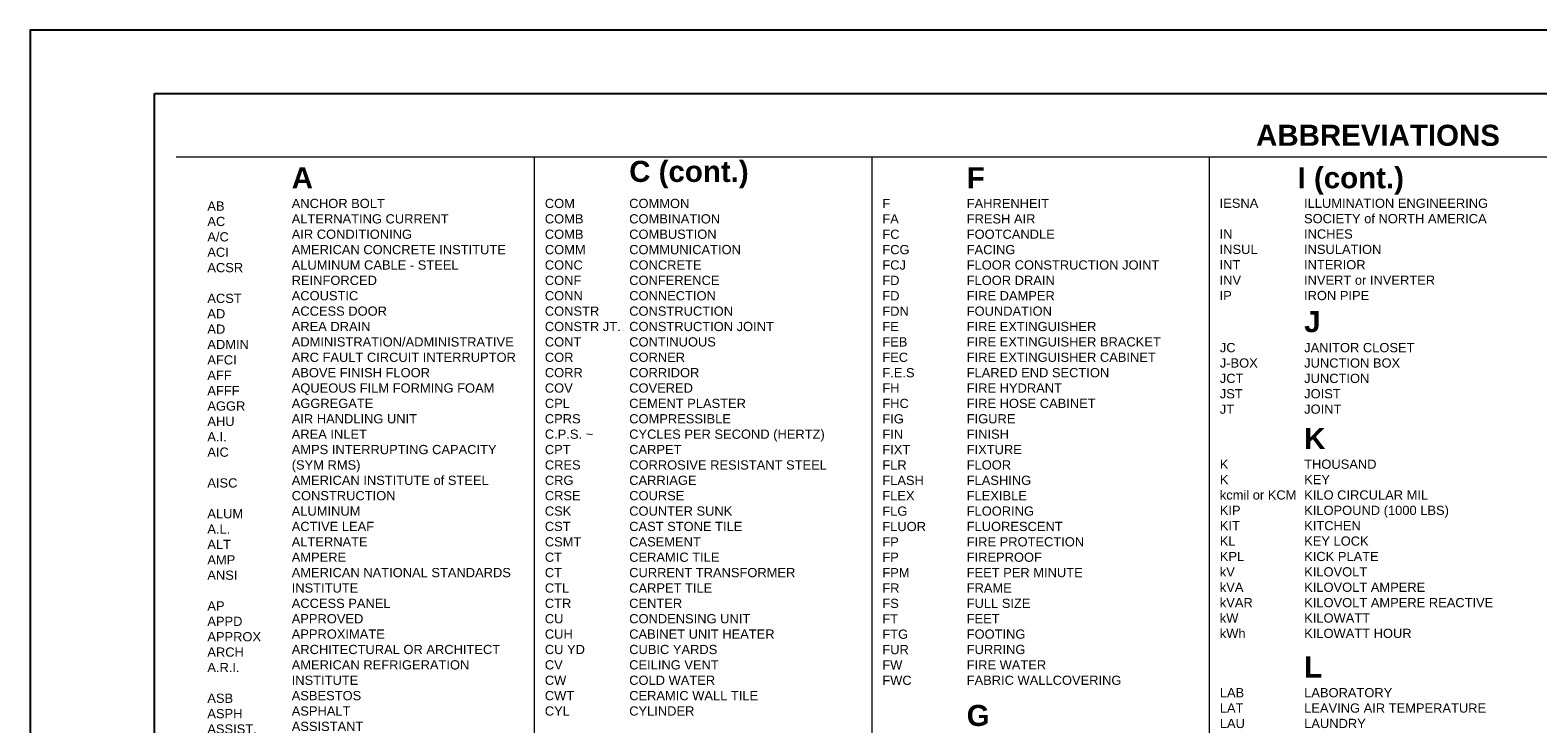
# Paper-space layout 'Layout1' of a CAD drawing. Extents: x 0 to 33.1, y 0 to 22.
# Tile 2 of 3: x 0 to 17.9, y 13.8 to 22. Entities that reach past the tile are written whole.
import ezdxf

# ---------------------------------------------------------------- set-up
doc = ezdxf.new("R2010")
doc.units = 0
doc.header["$MEASUREMENT"] = 0
doc.layers.add('cenwoG302 - G-ANNO-TEXT', color=53, linetype='Continuous', lineweight=25)
doc.layers.add('G-ANNO-TTBL', color=7, linetype='Continuous', lineweight=18)
doc.styles.add('Text', font='ARIAL.TTF')
doc.styles.add('Title', font='ARIALBD.TTF', dxfattribs={"height": 0.25})

psp = doc.layouts.get("Layout1")

# ---------------------------------------------------------------- linework, layer by layer
at = {"layer": 'Defpoints'}
for points in [[(0, 0), (33.1, 0), (33.1, 22), (0, 22)], [(1.475, 21.25), (30.475, 21.25), (30.475, 0.75), (1.475, 0.75)]]:
    psp.add_lwpolyline(points, close=True, dxfattribs=at)
at = {"layer": 'G-ANNO-TTBL'}
for p, q in [((1.732, 20.5), (30.232, 20.5)), ((5.975, 20.5), (5.975, 0.986)), ((9.975, 20.5), (9.975, 0.986)), ((13.975, 20.5), (13.975, 0.986))]:
    psp.add_line(p, q, dxfattribs=at)

# ---------------------------------------------------------------- texts
at = {"layer": 'cenwoG302 - G-ANNO-TEXT', "attachment_point": 1, "style": 'Text'}
for s, insert, char_height, width in [('AB\\P\\ptz;AC\\P\\ptz;A/C\\P\\ptz;ACI\\P\\ptz;ACSR\\P\\P\\ptz;ACST\\P\\ptz;AD\\P\\ptz;AD\\P\\ptz;ADMIN\\P\\ptz;AFCI\\P\\ptz;AFF\\P\\ptz;AFFF\\P\\ptz;AGGR\\P\\ptz;AHU\\P\\ptz;A.I.\\P\\ptz;AIC\\P\\P\\ptz;AISC\\P\\P\\ptz;ALUM\\P\\ptz;A.L.\\P\\ptz;ALT\\P\\ptz;AMP\\P\\ptz;ANSI\\P\\P\\ptz;AP\\P\\ptz;APPD\\P\\ptz;APPROX\\P\\ptz;ARCH\\P\\ptz;A.R.I.\\P\\P\\ptz;ASB\\P\\ptz;ASPH\\P\\ptz;ASSIST.\\P\\ptz;ATC\\P\\ptz;AUTO\\P\\ptz;AVG\\P\\ptz;AWG\\P\\ptz;AWT', (2.1, 19.969), 0.10938, 1), ('ANCHOR BOLT\\P\\ptz;ALTERNATING CURRENT\\P\\ptz;AIR CONDITIONING\\P\\ptz;AMERICAN CONCRETE INSTITUTE\\P\\ptz;ALUMINUM CABLE - STEEL REINFORCED\\P\\ptz;ACOUSTIC\\P\\ptz;ACCESS DOOR\\P\\ptz;AREA DRAIN\\P\\ptz;ADMINISTRATION/ADMINISTRATIVE\\P\\ptz;ARC FAULT CIRCUIT INTERRUPTOR\\P\\ptz;ABOVE FINISH FLOOR\\P\\ptz;AQUEOUS FILM FORMING FOAM\\P\\ptz;AGGREGATE\\P\\ptz;AIR HANDLING UNIT\\P\\ptz;AREA INLET\\P\\ptz;AMPS INTERRUPTING CAPACITY (SYM RMS)\\P\\ptz;AMERICAN INSTITUTE of STEEL CONSTRUCTION\\P\\ptz;ALUMINUM\\P\\ptz;ACTIVE LEAF\\P\\ptz;ALTERNATE\\P\\ptz;AMPERE\\P\\ptz;AMERICAN NATIONAL STANDARDS INSTITUTE\\P\\ptz;ACCESS PANEL\\P\\ptz;APPROVED\\P\\ptz;APPROXIMATE\\P\\ptz;ARCHITECTURAL OR ARCHITECT\\P\\ptz;AMERICAN REFRIGERATION INSTITUTE\\P\\ptz;ASBESTOS\\P\\ptz;ASPHALT\\P\\ptz;ASSISTANT\\P\\ptz;ACOUSTICAL TILE CEILING\\P\\ptz;AUTOMATIC\\P\\ptz;AVERAGE\\P\\ptz;AMERICAN WIRE GAUGE\\P\\ptz;ACOUSTICAL WALL TREATMENT\\P\\ptz;ANGLE', (3.1, 20), 0.10938, 2.75), ('COM\\P\\ptz;COMB\\P\\ptz;COMB\\P\\ptz;COMM\\P\\ptz;CONC\\P\\ptz;CONF\\P\\ptz;CONN\\P\\ptz;CONSTR\\P\\ptz;CONSTR JT.\\P\\ptz;CONT\\P\\ptz;COR\\P\\ptz;CORR\\P\\ptz;COV\\P\\ptz;CPL\\P\\ptz;CPRS\\P\\ptz;C.P.S. ~\\P\\ptz;CPT\\P\\ptz;CRES\\P\\ptz;CRG\\P\\ptz;CRSE\\P\\ptz;CSK\\P\\ptz;CST\\P\\ptz;CSMT\\P\\ptz;CT\\P\\ptz;CT\\P\\ptz;CTL\\P\\ptz;CTR\\P\\ptz;CU\\P\\ptz;CUH\\P\\ptz;CU YD\\P\\ptz;CV\\P\\ptz;CW\\P\\ptz;CWT\\P\\ptz;CYL', (6.1, 20), 0.10938, 1), ('COMMON\\P\\ptz;COMBINATION\\P\\ptz;COMBUSTION\\P\\ptz;COMMUNICATION\\P\\ptz;CONCRETE\\P\\ptz;CONFERENCE\\P\\ptz;CONNECTION\\P\\ptz;CONSTRUCTION\\P\\ptz;CONSTRUCTION JOINT\\P\\ptz;CONTINUOUS\\P\\ptz;CORNER\\P\\ptz;CORRIDOR\\P\\ptz;COVERED\\P\\ptz;CEMENT PLASTER\\P\\ptz;COMPRESSIBLE\\P\\ptz;CYCLES PER SECOND (HERTZ)\\P\\ptz;CARPET\\P\\ptz;CORROSIVE RESISTANT STEEL\\P\\ptz;CARRIAGE\\P\\ptz;COURSE\\P\\ptz;COUNTER SUNK\\P\\ptz;CAST STONE TILE\\P\\ptz;CASEMENT\\P\\ptz;CERAMIC TILE\\P\\ptz;CURRENT TRANSFORMER\\P\\ptz;CARPET TILE\\P\\ptz;CENTER\\P\\ptz;CONDENSING UNIT\\P\\ptz;CABINET UNIT HEATER\\P\\ptz;CUBIC YARDS\\P\\ptz;CEILING VENT\\P\\ptz;COLD WATER\\P\\ptz;CERAMIC WALL TILE\\P\\ptz;CYLINDER', (7.1, 20), 0.10938, 2.75), ('F\\P\\ptz;FA\\P\\ptz;FC\\P\\ptz;FCG\\P\\ptz;FCJ\\P\\ptz;FD\\P\\ptz;FD\\P\\ptz;FDN\\P\\ptz;FE\\P\\ptz;FEB\\P\\ptz;FEC\\P\\ptz;F.E.S\\P\\ptz;FH\\P\\ptz;FHC\\P\\ptz;FIG\\P\\ptz;FIN\\P\\ptz;FIXT\\P\\ptz;FLR\\P\\ptz;FLASH\\P\\ptz;FLEX\\P\\ptz;FLG\\P\\ptz;FLUOR\\P\\ptz;FP\\P\\ptz;FP\\P\\ptz;FPM\\P\\ptz;FR\\P\\ptz;FS\\P\\ptz;FT\\P\\ptz;FTG\\P\\ptz;FUR\\P\\ptz;FW\\P\\ptz;FWC', (10.1, 20), 0.1094, 1), ('FAHRENHEIT\\P\\ptz;FRESH AIR\\P\\ptz;FOOTCANDLE\\P\\ptz;FACING\\P\\ptz;FLOOR CONSTRUCTION JOINT\\P\\ptz;FLOOR DRAIN\\P\\ptz;FIRE DAMPER\\P\\ptz;FOUNDATION\\P\\ptz;FIRE EXTINGUISHER\\P\\ptz;FIRE EXTINGUISHER BRACKET\\P\\ptz;FIRE EXTINGUISHER CABINET\\P\\ptz;FLARED END SECTION\\P\\ptz;FIRE HYDRANT\\P\\ptz;FIRE HOSE CABINET\\P\\ptz;FIGURE\\P\\ptz;FINISH\\P\\ptz;FIXTURE\\P\\ptz;FLOOR\\P\\ptz;FLASHING\\P\\ptz;FLEXIBLE\\P\\ptz;FLOORING\\P\\ptz;FLUORESCENT\\P\\ptz;FIRE PROTECTION\\P\\ptz;FIREPROOF\\P\\ptz;FEET PER MINUTE\\P\\ptz;FRAME\\P\\ptz;FULL SIZE\\P\\ptz;FEET\\P\\ptz;FOOTING\\P\\ptz;FURRING\\P\\ptz;FIRE WATER\\P\\ptz;FABRIC WALLCOVERING', (11.1, 20), 0.10938, 2.75), ('\\P\\ptz;IESNA\\P\\P\\ptz;IN\\P\\ptz;INSUL\\P\\ptz;INT\\P\\ptz;INV\\P\\ptz;IP', (14.098, 20.185), 0.1094, 1), ('\\P\\ptz;ILLUMINATION ENGINEERING SOCIETY of NORTH AMERICA\\P\\ptz;INCHES\\P\\ptz;INSULATION\\P\\ptz;INTERIOR\\P\\ptz;INVERT or INVERTER\\P\\ptz;IRON PIPE', (15.098, 20.185), 0.10938, 2.75), ('JC \\P\\ptz;J-BOX\\P\\ptz;JCT\\P\\ptz;JST\\P\\ptz;JT', (14.1, 18.291), 0.1094, 1), ('JANITOR CLOSET\\PJUNCTION BOX\\PJUNCTION\\PJOIST\\PJOINT', (15.1, 18.291), 0.10938, 2.75), ('K\\P\\ptz;K\\P\\ptz;kcmil or KCM\\P\\ptz;KIP\\P\\ptz;KIT\\P\\ptz;KL\\P\\ptz;KPL\\P\\ptz;kV\\P\\ptz;kVA\\P\\ptz;kVAR\\P\\ptz;kW\\P\\ptz;kWh', (14.1, 16.909), 0.10938, 1), ('THOUSAND\\P\\ptz;KEY\\P\\ptz;KILO CIRCULAR MIL\\P\\ptz;KILOPOUND (1000 LBS)\\P\\ptz;KITCHEN\\P\\ptz;KEY LOCK\\P\\ptz;KICK PLATE\\P\\ptz;KILOVOLT\\P\\ptz;KILOVOLT AMPERE\\P\\ptz;KILOVOLT AMPERE REACTIVE\\P\\ptz;KILOWATT\\P\\ptz;KILOWATT HOUR', (15.1, 16.909), 0.10938, 2.75), ('LAB\\P\\ptz;LAT\\P\\ptz;LAU\\P\\ptz;LAV\\P\\ptz;LBR\\P\\ptz;LBS\\P\\ptz;LD\\P\\ptz;LDG\\P\\ptz;LG\\P\\ptz;LIN\\P\\ptz;LIS\\P\\ptz;LM\\P\\ptz;LNTL\\P\\ptz;LONG\\P\\ptz;LPS\\P\\ptz;LPT\\P\\ptz;LR\\P\\ptz;L.R.\\P\\ptz;LT\\P\\ptz;LTG\\P\\ptz;LT WT\\P\\ptz;LVP\\P\\ptz;LWT', (14.1, 14.2), 0.1094, 1), ('LABORATORY\\P\\ptz;LEAVING AIR TEMPERATURE\\P\\ptz;LAUNDRY\\P\\ptz;LAVATORY\\P\\ptz;LUMBER\\P\\ptz;POUNDS\\P\\ptz;LOAD\\P\\ptz;LOADING\\P\\ptz;LENGTH\\P\\ptz;LINEAR\\P\\ptz;LAWN IRRIGATION SYSTEM\\P\\ptz;LUMEN\\P\\ptz;LINTEL\\P\\ptz;LONGITUDINAL\\P\\ptz;LIGHT PROOF SHADE\\P\\ptz;LOW POINT\\P\\ptz;LIVING ROOM\\P\\ptz;LONG RADIUS\\P\\ptz;LIGHT\\P\\ptz;LIGHTING\\P\\ptz;LIGHT WEIGHT\\P\\ptz;LOW VOLTAGE POWER\\P\\ptz;LEAVING WATER TEMPERATURE', (15.1, 14.2), 0.10938, 2.75)]:
    psp.add_mtext(s, dxfattribs=dict(at, insert=insert, char_height=char_height, width=width))
at = {"layer": 'G-ANNO-TTBL', "insert": (15.975, 20.625), "char_height": 0.25, "width": 3, "attachment_point": 8, "style": 'Title'}
psp.add_mtext('ABBREVIATIONS', dxfattribs=at)
at = {"layer": 'G-ANNO-TTBL', "char_height": 0.25, "attachment_point": 7, "style": 'Title'}
for s, insert in [('A', (3.1, 20.125)), ('C (cont.)', (7.1, 20.125)), ('F', (11.1, 20.125)), ('J', (15.1, 18.416)), ('K', (15.1, 17.034)), ('L', (15.1, 14.325)), ('G', (11.1, 13.747))]:
    psp.add_mtext(s, dxfattribs=dict(at, insert=insert))
at = {"layer": 'G-ANNO-TTBL', "insert": (15.022, 20.05), "char_height": 0.25, "attachment_point": 7, "line_spacing_factor": 0.609449, "style": 'Title'}
psp.add_mtext('I (cont.)', dxfattribs=at)

doc.saveas('drawing.dxf')
